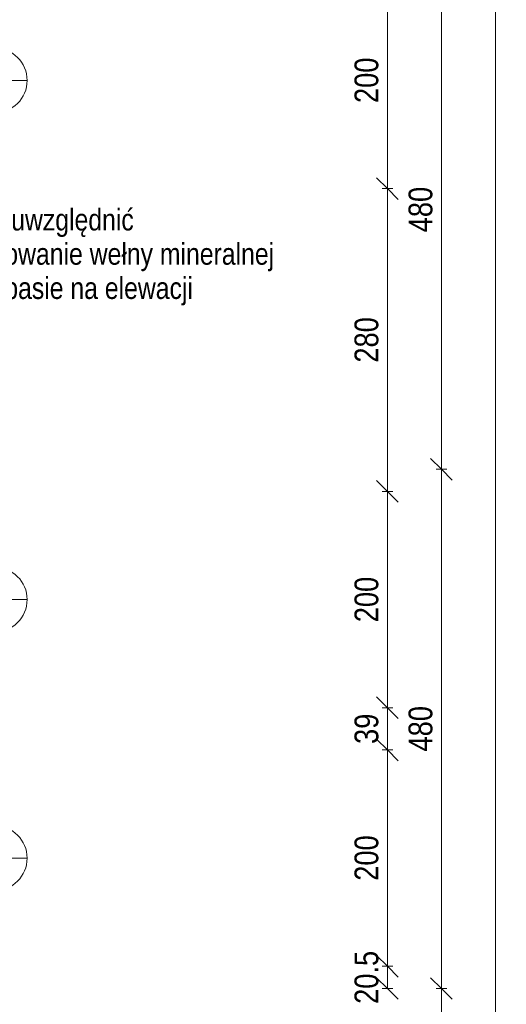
# Model space of a CAD drawing. Header units: centimetres. Extents: x -1631 to 21770, y -8842 to 3590.
# Tile 133 of 150: x 1379 to 1829, y 394 to 1304. Entities that reach past the tile are written whole.
import ezdxf

# ---------------------------------------------------------------- set-up
doc = ezdxf.new("R2010")
doc.units = ezdxf.units.CM
for name, color, linetype, lineweight in [('A-ANNO-DIMS', 211, 'Continuous', 13), ('A-ANNO-DIMS-100', 211, 'Continuous', 13), ('A-GLAZ-IDEN', 152, 'Continuous', 13), ('G-ANNO-TEXT', 231, 'Continuous', 13)]:
    doc.layers.add(name, color=color, linetype=linetype, lineweight=lineweight)
doc.styles.add('Arial Narrow_1', font='ARIALN.TTF', dxfattribs={"height": 22})
doc.styles.add('Arial Narrow_3', font='ARIALN.TTF', dxfattribs={"height": 20})
doc.styles.add('Arial_13', font='arial.ttf', dxfattribs={"height": 0.2})
doc.dimstyles.new('Diagonal_1_100__0_1_', dxfattribs={"dimscale": 30.48, "dimtxt": 22.515481, "dimasz": 0.656168, "dimexe": 0.164042, "dimexo": 0.0625, "dimgap": 0.065617, "dimtad": 1, "dimdec": 1, "dimrnd": 0.1, "dimdsep": 46, "dimtxsty": 'Arial Narrow_1', "dimblk1": 'OBLIQUE', "dimblk2": 'OBLIQUE', "dimsah": 1, "dimcen": 0.09, "dimazin": 0, "dimtfac": 1, "dimtdec": 4, "dimtix": 1, "dimtmove": 0, "dimatfit": 3, "dimfxl": 0, "dimtvp": 1, "dimtolj": 1, "dimtzin": 0, "dimarcsym": 0})

# ---------------------------------------------------------------- blocks, each defined once
blk = doc.blocks.new('DIMBLOCK9-5_piętro III __10_50 m_ - stan projektowany')
at = {"layer": 'A-ANNO-DIMS-100', "transparency": 16777216}
for p, q in [((1818.99, 2848.33), (1808.99, 2858.33)), ((1813.99, 2848.33), (1823.99, 2848.33)), ((1818.99, 2848.33), (1813.99, 2848.33)), ((1818.99, 108.33), (1818.99, 2848.33)), ((1818.99, 2848.33), (1828.99, 2838.33)), ((1818.99, 108.33), (1808.99, 118.33)), ((1813.99, 108.33), (1823.99, 108.33)), ((1818.99, 108.33), (1813.99, 108.33)), ((1818.99, 108.33), (1828.99, 98.33))]:
    blk.add_line(p, q, dxfattribs=at)
at = {"layer": 'A-ANNO-DIMS-100', "color": 0, "transparency": 16777216, "insert": (1788.56, 1450.45), "char_height": 22, "width": 66.9031, "attachment_point": 1, "rotation": 90, "line_spacing_factor": 0.974696, "style": 'Arial Narrow_1'}
blk.add_mtext('2740', dxfattribs=at)
blk = doc.blocks.new('_Oblique')
at = {"color": 0, "linetype": 'ByBlock', "lineweight": -2}
blk.add_line((-0.5, -0.5), (0.5, 0.5), dxfattribs=at)
blk = doc.blocks.new('DIMBLOCK17-5_piętro III __10_50 m_ - stan projektowany')
at = {"layer": 'A-ANNO-DIMS-100', "transparency": 16777216}
for p, q in [((1768.99, 408.33), (1758.99, 418.33)), ((1763.99, 408.33), (1773.99, 408.33)), ((1768.99, 408.33), (1763.99, 408.33)), ((1768.99, 108.33), (1768.99, 408.33)), ((1768.99, 408.33), (1778.99, 398.33)), ((1768.99, 108.33), (1758.99, 118.33)), ((1763.99, 108.33), (1773.99, 108.33)), ((1768.99, 108.33), (1763.99, 108.33)), ((1768.99, 108.33), (1778.99, 98.33))]:
    blk.add_line(p, q, dxfattribs=at)
at = {"layer": 'A-ANNO-DIMS-100', "color": 0, "transparency": 16777216, "insert": (1738.56, 237.42), "char_height": 22, "width": 50.1774, "attachment_point": 1, "rotation": 90, "line_spacing_factor": 0.974696, "style": 'Arial Narrow_1'}
blk.add_mtext('300', dxfattribs=at)
blk = doc.blocks.new('DIMBLOCK18-5_piętro III __10_50 m_ - stan projektowany')
at = {"layer": 'A-ANNO-DIMS-100', "transparency": 16777216}
for p, q in [((1768.99, 888.33), (1758.99, 898.33)), ((1763.99, 888.33), (1773.99, 888.33)), ((1768.99, 888.33), (1763.99, 888.33)), ((1768.99, 408.33), (1768.99, 888.33)), ((1768.99, 888.33), (1778.99, 878.33)), ((1768.99, 408.33), (1758.99, 418.33)), ((1763.99, 408.33), (1773.99, 408.33)), ((1768.99, 408.33), (1763.99, 408.33)), ((1768.99, 408.33), (1778.99, 398.33))]:
    blk.add_line(p, q, dxfattribs=at)
at = {"layer": 'A-ANNO-DIMS-100', "color": 0, "transparency": 16777216, "insert": (1738.56, 627.42), "char_height": 22, "width": 50.1774, "attachment_point": 1, "rotation": 90, "line_spacing_factor": 0.974696, "style": 'Arial Narrow_1'}
blk.add_mtext('480', dxfattribs=at)
blk = doc.blocks.new('DIMBLOCK19-5_piętro III __10_50 m_ - stan projektowany')
at = {"layer": 'A-ANNO-DIMS-100', "transparency": 16777216}
for p, q in [((1768.99, 1368.33), (1758.99, 1378.33)), ((1763.99, 1368.33), (1773.99, 1368.33)), ((1768.99, 1368.33), (1763.99, 1368.33)), ((1768.99, 888.33), (1768.99, 1368.33)), ((1768.99, 1368.33), (1778.99, 1358.33)), ((1768.99, 888.33), (1758.99, 898.33)), ((1763.99, 888.33), (1773.99, 888.33)), ((1768.99, 888.33), (1763.99, 888.33)), ((1768.99, 888.33), (1778.99, 878.33))]:
    blk.add_line(p, q, dxfattribs=at)
at = {"layer": 'A-ANNO-DIMS-100', "color": 0, "transparency": 16777216, "insert": (1738.56, 1107.42), "char_height": 22, "width": 50.1774, "attachment_point": 1, "rotation": 90, "line_spacing_factor": 0.974696, "style": 'Arial Narrow_1'}
blk.add_mtext('480', dxfattribs=at)
blk = doc.blocks.new('Okno_PG_typ 100 - metka _wys_parapetu-2491532-5_piętro III __10_50 m_ - stan projektowany')
at = {"layer": 'A-GLAZ-IDEN'}
blk.add_line((0, -1.8946), (0, 0.3677), dxfattribs=at)
blk.add_circle((0, 0.0677), 0.3, dxfattribs=at)
at = {"layer": 'A-GLAZ-IDEN', "insert": (0.5622, -1.0037), "char_height": 0.2, "width": 0.4949, "attachment_point": 1, "rotation": 90, "line_spacing_factor": 0.936439, "style": 'Arial_13'}
blk.add_mtext('\\pxt6.35,12.7,19.05,25.4,31.75,38.1,44.45,50.8,57.15,63.5,69.85,76.2,82.55,88.9,95.25,101.6,107.95,114.3,120.65,127,133.35,139.7,146.05,152.4,158.75,165.1,171.45,177.8,184.15,190.5,196.85,203.2;{hp=}', dxfattribs=at)
blk = doc.blocks.new('DIMBLOCK233-5_piętro III __10_50 m_ - stan projektowany')
at = {"layer": 'A-ANNO-DIMS-100', "transparency": 16777216}
for p, q in [((1718.99, 428.83), (1708.99, 438.83)), ((1713.99, 428.83), (1723.99, 428.83)), ((1718.99, 428.83), (1713.99, 428.83)), ((1718.99, 408.33), (1718.99, 428.83)), ((1718.99, 428.83), (1728.99, 418.83)), ((1718.99, 408.33), (1708.99, 418.33)), ((1713.99, 408.33), (1723.99, 408.33)), ((1718.99, 408.33), (1713.99, 408.33)), ((1718.99, 408.33), (1728.99, 398.33))]:
    blk.add_line(p, q, dxfattribs=at)
at = {"layer": 'A-ANNO-DIMS-100', "color": 0, "transparency": 16777216, "insert": (1688.56, 394.09), "char_height": 22, "width": 58.7547, "attachment_point": 1, "rotation": 90, "line_spacing_factor": 0.974696, "style": 'Arial Narrow_1'}
blk.add_mtext('20.5', dxfattribs=at)
blk = doc.blocks.new('DIMBLOCK234-5_piętro III __10_50 m_ - stan projektowany')
at = {"layer": 'A-ANNO-DIMS-100', "transparency": 16777216}
for p, q in [((1718.99, 628.83), (1708.99, 638.83)), ((1713.99, 628.83), (1723.99, 628.83)), ((1718.99, 628.83), (1713.99, 628.83)), ((1718.99, 428.83), (1718.99, 628.83)), ((1718.99, 628.83), (1728.99, 618.83)), ((1718.99, 428.83), (1708.99, 438.83)), ((1713.99, 428.83), (1723.99, 428.83)), ((1718.99, 428.83), (1713.99, 428.83)), ((1718.99, 428.83), (1728.99, 418.83))]:
    blk.add_line(p, q, dxfattribs=at)
at = {"layer": 'A-ANNO-DIMS-100', "color": 0, "transparency": 16777216, "insert": (1688.56, 507.92), "char_height": 22, "width": 50.1774, "attachment_point": 1, "rotation": 90, "line_spacing_factor": 0.974696, "style": 'Arial Narrow_1'}
blk.add_mtext('200', dxfattribs=at)
blk = doc.blocks.new('DIMBLOCK235-5_piętro III __10_50 m_ - stan projektowany')
at = {"layer": 'A-ANNO-DIMS-100', "transparency": 16777216}
for p, q in [((1718.99, 667.83), (1708.99, 677.83)), ((1713.99, 667.83), (1723.99, 667.83)), ((1718.99, 667.83), (1713.99, 667.83)), ((1718.99, 628.83), (1718.99, 667.83)), ((1718.99, 667.83), (1728.99, 657.83)), ((1718.99, 628.83), (1708.99, 638.83)), ((1713.99, 628.83), (1723.99, 628.83)), ((1718.99, 628.83), (1713.99, 628.83)), ((1718.99, 628.83), (1728.99, 618.83))]:
    blk.add_line(p, q, dxfattribs=at)
at = {"layer": 'A-ANNO-DIMS-100', "color": 0, "transparency": 16777216, "insert": (1688.56, 634.39), "char_height": 22, "width": 33.4516, "attachment_point": 1, "rotation": 90, "line_spacing_factor": 0.974696, "style": 'Arial Narrow_1'}
blk.add_mtext('39', dxfattribs=at)
blk = doc.blocks.new('DIMBLOCK236-5_piętro III __10_50 m_ - stan projektowany')
at = {"layer": 'A-ANNO-DIMS-100', "transparency": 16777216}
for p, q in [((1718.99, 867.83), (1708.99, 877.83)), ((1713.99, 867.83), (1723.99, 867.83)), ((1718.99, 867.83), (1713.99, 867.83)), ((1718.99, 667.83), (1718.99, 867.83)), ((1718.99, 867.83), (1728.99, 857.83)), ((1718.99, 667.83), (1708.99, 677.83)), ((1713.99, 667.83), (1723.99, 667.83)), ((1718.99, 667.83), (1713.99, 667.83)), ((1718.99, 667.83), (1728.99, 657.83))]:
    blk.add_line(p, q, dxfattribs=at)
at = {"layer": 'A-ANNO-DIMS-100', "color": 0, "transparency": 16777216, "insert": (1688.56, 746.92), "char_height": 22, "width": 50.1774, "attachment_point": 1, "rotation": 90, "line_spacing_factor": 0.974696, "style": 'Arial Narrow_1'}
blk.add_mtext('200', dxfattribs=at)
blk = doc.blocks.new('DIMBLOCK237-5_piętro III __10_50 m_ - stan projektowany')
at = {"layer": 'A-ANNO-DIMS-100', "transparency": 16777216}
for p, q in [((1718.99, 1147.83), (1708.99, 1157.83)), ((1713.99, 1147.83), (1723.99, 1147.83)), ((1718.99, 1147.83), (1713.99, 1147.83)), ((1718.99, 867.83), (1718.99, 1147.83)), ((1718.99, 1147.83), (1728.99, 1137.83)), ((1718.99, 867.83), (1708.99, 877.83)), ((1713.99, 867.83), (1723.99, 867.83)), ((1718.99, 867.83), (1713.99, 867.83)), ((1718.99, 867.83), (1728.99, 857.83))]:
    blk.add_line(p, q, dxfattribs=at)
at = {"layer": 'A-ANNO-DIMS-100', "color": 0, "transparency": 16777216, "insert": (1688.56, 986.92), "char_height": 22, "width": 50.1774, "attachment_point": 1, "rotation": 90, "line_spacing_factor": 0.974696, "style": 'Arial Narrow_1'}
blk.add_mtext('280', dxfattribs=at)
blk = doc.blocks.new('DIMBLOCK238-5_piętro III __10_50 m_ - stan projektowany')
at = {"layer": 'A-ANNO-DIMS-100', "transparency": 16777216}
for p, q in [((1718.99, 1347.83), (1708.99, 1357.83)), ((1713.99, 1347.83), (1723.99, 1347.83)), ((1718.99, 1347.83), (1713.99, 1347.83)), ((1718.99, 1147.83), (1718.99, 1347.83)), ((1718.99, 1347.83), (1728.99, 1337.83)), ((1718.99, 1147.83), (1708.99, 1157.83)), ((1713.99, 1147.83), (1723.99, 1147.83)), ((1718.99, 1147.83), (1713.99, 1147.83)), ((1718.99, 1147.83), (1728.99, 1137.83))]:
    blk.add_line(p, q, dxfattribs=at)
at = {"layer": 'A-ANNO-DIMS-100', "color": 0, "transparency": 16777216, "insert": (1688.56, 1226.92), "char_height": 22, "width": 50.1774, "attachment_point": 1, "rotation": 90, "line_spacing_factor": 0.974696, "style": 'Arial Narrow_1'}
blk.add_mtext('200', dxfattribs=at)

msp = doc.modelspace()

# ---------------------------------------------------------------- block references
at = {"layer": 'A-GLAZ-IDEN', "xscale": 99.99999999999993, "yscale": 99.99999999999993, "zscale": 99.99999999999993, "rotation": 270.0000000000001}
for p in [(1348.94, 1247.83), (1348.94, 767.83), (1348.94, 528.83)]:
    msp.add_blockref('Okno_PG_typ 100 - metka _wys_parapetu-2491532-5_piętro III __10_50 m_ - stan projektowany', p, dxfattribs=at)

# ---------------------------------------------------------------- texts
at = {"layer": 'G-ANNO-TEXT', "color": 1, "insert": (1298.4, 1129.1), "char_height": 20, "width": 326.8, "attachment_point": 1, "line_spacing_factor": 0.949189, "style": 'Arial Narrow_3', "bg_fill": 3, "box_fill_scale": 1.25, "bg_fill_color": 256, "bg_fill_true_color": 13158600, "bg_fill_transparency": 0}
msp.add_mtext('\\pt127,254,381,508,635,762,889,1016,1143,1270,1397,1524,1651,1778,1905,2032,2159,2286,2413,2540,2667,2794,2921,3048,3175,3302,3429,3556,3683,3810,3937,4064;należy uwzględnić zastosowanie wełny mineralnej w tym pasie na elewacji', dxfattribs=at)

# ---------------------------------------------------------------- dimensions: what is measured, and where the dimension line sits
at = {"layer": 'A-ANNO-DIMS'}
for base, p1, p2, override, picture, middle in [((1818.99, 2848.33), (1813.99, 108.33), (1813.99, 2848.33), {"dimpost": '<>', "dimfxl": 2740}, 'DIMBLOCK9-5_piętro III __10_50 m_ - stan projektowany', (1805.76, 1478.33)), ((1768.99, 1368.33), (1763.99, 888.33), (1763.99, 1368.33), {"dimpost": '<>', "dimfxl": 480}, 'DIMBLOCK19-5_piętro III __10_50 m_ - stan projektowany', (1755.76, 1128.33)), ((1718.99, 1347.83), (1713.99, 1147.83), (1713.99, 1347.83), {"dimpost": '<>', "dimfxl": 200}, 'DIMBLOCK238-5_piętro III __10_50 m_ - stan projektowany', (1705.76, 1247.83)), ((1718.99, 1147.83), (1713.99, 867.83), (1713.99, 1147.83), {"dimpost": '<>', "dimfxl": 280}, 'DIMBLOCK237-5_piętro III __10_50 m_ - stan projektowany', (1705.76, 1007.83)), ((1768.99, 888.33), (1763.99, 408.33), (1763.99, 888.33), {"dimpost": '<>', "dimfxl": 480}, 'DIMBLOCK18-5_piętro III __10_50 m_ - stan projektowany', (1755.76, 648.33)), ((1718.99, 867.83), (1713.99, 667.83), (1713.99, 867.83), {"dimpost": '<>', "dimfxl": 200}, 'DIMBLOCK236-5_piętro III __10_50 m_ - stan projektowany', (1705.76, 767.83)), ((1718.99, 667.83), (1713.99, 628.83), (1713.99, 667.83), {"dimpost": '<>', "dimfxl": 39}, 'DIMBLOCK235-5_piętro III __10_50 m_ - stan projektowany', (1705.76, 648.33)), ((1718.99, 628.83), (1713.99, 428.83), (1713.99, 628.83), {"dimpost": '<>', "dimfxl": 200}, 'DIMBLOCK234-5_piętro III __10_50 m_ - stan projektowany', (1705.76, 528.83)), ((1718.99, 428.83), (1713.99, 408.33), (1713.99, 428.83), {"dimpost": '<>', "dimfxl": 20.5}, 'DIMBLOCK233-5_piętro III __10_50 m_ - stan projektowany', (1705.76, 418.58)), ((1768.99, 408.33), (1763.99, 108.33), (1763.99, 408.33), {"dimpost": '<>', "dimfxl": 300}, 'DIMBLOCK17-5_piętro III __10_50 m_ - stan projektowany', (1755.76, 258.33))]:
    dim = msp.add_linear_dim(base=base, p1=p1, p2=p2, angle=90, dimstyle='Diagonal_1_100__0_1_', override=override, dxfattribs=at)
    dim.commit()
    dim.dimension.update_dxf_attribs({"geometry": picture, "text_midpoint": middle})

doc.saveas('drawing.dxf')
